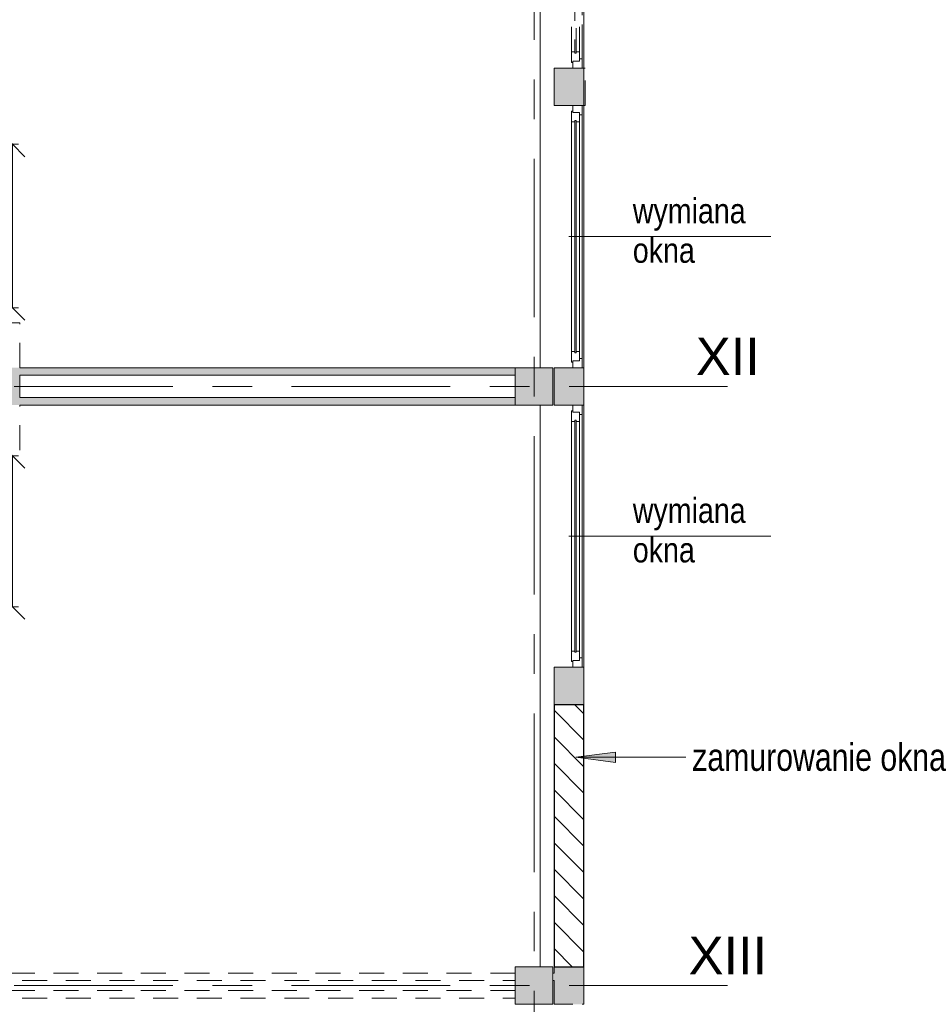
# Model space of a CAD drawing. Header units: centimetres. Extents: x -1403 to 22166, y -8842 to 3590.
# Tile 13 of 23: x 775 to 1504, y 873 to 1662. Entities that reach past the tile are written whole.
import ezdxf

# ---------------------------------------------------------------- set-up
doc = ezdxf.new("R2010")
doc.units = ezdxf.units.CM
doc.linetypes.add('Oś', pattern=[222.25, 127, -31.75, 31.75, -31.75])
doc.linetypes.add('Wyburzenia', pattern=[35, 20, -15])
for name, color, linetype, lineweight in [('A-ANNO-DIMS', 211, 'Continuous', 13), ('A-ANNO-DIMS-100', 211, 'Continuous', 13), ('A-DETL', 90, 'Continuous', 25), ('A-DETL-GENF', 92, 'Continuous', 9), ('A-GLAZ', 151, 'Wyburzenia', 9), ('A-GLAZ-IDEN', 152, 'Continuous', 13), ('A-WALL', 113, 'Continuous', 13), ('A-WALL-PATT', 111, 'Continuous', 13), ('G-ANNO-TEXT', 231, 'Continuous', 13), ('S-COLS', 52, 'Continuous', 13), ('S-GRID', 1, 'Continuous', 13), ('S-GRID-IDEN', 1, 'Continuous', 13)]:
    doc.layers.add(name, color=color, linetype=linetype, lineweight=lineweight)
doc.styles.add('Arial Narrow_1', font='ARIALN.TTF', dxfattribs={"height": 0.2})
doc.styles.add('Arial Narrow_2', font='ARIALN.TTF', dxfattribs={"height": 22})
doc.styles.add('Arial Narrow_3', font='ARIALN.TTF', dxfattribs={"height": 20})
doc.styles.add('Arial_1', font='arial.ttf', dxfattribs={"height": 30})
doc.dimstyles.new('Diagonal_1_100__0__wewnętrzne', dxfattribs={"dimscale": 30.48, "dimtxt": 20.468619, "dimasz": 0.656168, "dimexe": 0.164042, "dimexo": 0.0625, "dimgap": 0.032808, "dimtad": 1, "dimdec": 0, "dimdsep": 46, "dimtxsty": 'Arial Narrow_3', "dimblk1": 'OBLIQUE', "dimblk2": 'OBLIQUE', "dimsah": 1, "dimcen": 0.09, "dimazin": 0, "dimtfac": 1, "dimtdec": 4, "dimtix": 1, "dimtmove": 0, "dimatfit": 3, "dimfxl": 0.164042, "dimfxlon": 1, "dimtvp": 1, "dimtolj": 1, "dimtzin": 0, "dimarcsym": 2})

# ---------------------------------------------------------------- blocks, each defined once
blk = doc.blocks.new('M_Concrete-Square-Column - 300 x 300mm-1794509-5_piętro III __10_50 m_ - wyburzenia i zamurowania')
at = {"layer": 'S-COLS', "lineweight": 9}
blk.add_hatch(color=254, dxfattribs=at).paths.add_polyline_path([(-15, -15), (15, -15), (15, 15), (-15, 15), (-15, 7.14)], flags=0)
for p, q in [((15, 15), (-15, 15)), ((-15, 15), (-15, -15)), ((15, -15), (15, 15)), ((-15, -15), (15, -15))]:
    blk.add_line(p, q, dxfattribs=at)
blk = doc.blocks.new('Okno - automatyczna etykieta - 210x165 _nietypowy podział_-V4-5_piętro III __10_50 m_ - wyburzenia i zamurowania')
at = {"layer": 'A-GLAZ', "color": 1, "lineweight": 13}
for p, q in [((-97.5, 10.5), (-105, 10.5)), ((-105, 10.5), (-105, 3)), ((-105, 10.5), (105, 10.5)), ((-92, 8.5), (-99.5, 8.5)), ((-99.5, 8.5), (-99.5, 3)), ((-99.5, 3), (-99.5, 8.5)), ((-99.5, 8.5), (-97.5, 8.5)), ((-97.5, 8.5), (-97.5, 10.5)), ((97.5, 10.5), (-97.5, 10.5)), ((-92, 5.75), (-92, 8.5)), ((92, 8.5), (-92, 8.5)), ((99.5, 8.5), (92, 8.5)), ((92, 8.5), (92, 5.75)), ((105, 10.5), (97.5, 10.5)), ((97.5, 10.5), (97.5, 8.5)), ((97.5, 8.5), (99.5, 8.5)), ((99.5, 3), (99.5, 8.5)), ((99.5, 8.5), (99.5, 3)), ((105, 3), (105, 10.5)), ((-105, 3), (-99.5, 3)), ((-99.5, 3), (-100.5, 3)), ((-100.5, 3), (-100.5, 2)), ((-100.5, 2), (-92, 2)), ((93, 5.75), (-93, 5.75)), ((-93, 5.75), (-93, 4.75)), ((-93, 4.75), (-93, 5.75)), ((-93, 5.75), (-92, 5.75)), ((-93, 4.75), (93, 4.75)), ((-92, 4.75), (-93, 4.75)), ((-92, 2), (-92, 4.75)), ((92, 2), (-92, 2)), ((92, 5.75), (93, 5.75)), ((92, 4.75), (92, 2)), ((93, 4.75), (92, 4.75)), ((92, 2), (100.5, 2)), ((93, 4.75), (93, 5.75)), ((93, 5.75), (93, 4.75)), ((100.5, 3), (99.5, 3)), ((99.5, 3), (105, 3)), ((100.5, 2), (100.5, 3))]:
    blk.add_line(p, q, dxfattribs=at)
blk = doc.blocks.new('Okno - automatyczna etykieta - 210x165 _nietypowy podział_-2208582-5_piętro III __10_50 m_ - wyburzenia i zamurowania')
at = {"layer": 'A-GLAZ', "color": 7, "linetype": 'Continuous'}
for p, q in [((-97.5, 10.5), (-105, 10.5)), ((-105, 10.5), (-105, 3)), ((-105, 10.5), (105, 10.5)), ((-92, 8.5), (-99.5, 8.5)), ((-99.5, 8.5), (-99.5, 3)), ((-99.5, 3), (-99.5, 8.5)), ((-99.5, 8.5), (-97.5, 8.5)), ((-97.5, 8.5), (-97.5, 10.5)), ((97.5, 10.5), (-97.5, 10.5)), ((-92, 5.75), (-92, 8.5)), ((92, 8.5), (-92, 8.5)), ((99.5, 8.5), (92, 8.5)), ((92, 8.5), (92, 5.75)), ((105, 10.5), (97.5, 10.5)), ((97.5, 10.5), (97.5, 8.5)), ((97.5, 8.5), (99.5, 8.5)), ((99.5, 3), (99.5, 8.5)), ((99.5, 8.5), (99.5, 3)), ((105, 3), (105, 10.5)), ((-105, 3), (-99.5, 3)), ((-99.5, 3), (-100.5, 3)), ((-100.5, 3), (-100.5, 2)), ((-100.5, 2), (-92, 2)), ((93, 5.75), (-93, 5.75)), ((-93, 5.75), (-93, 4.75)), ((-93, 4.75), (-93, 5.75)), ((-93, 5.75), (-92, 5.75)), ((-93, 4.75), (93, 4.75)), ((-92, 4.75), (-93, 4.75)), ((-92, 2), (-92, 4.75)), ((92, 2), (-92, 2)), ((92, 5.75), (93, 5.75)), ((92, 4.75), (92, 2)), ((93, 4.75), (92, 4.75)), ((92, 2), (100.5, 2)), ((93, 4.75), (93, 5.75)), ((93, 5.75), (93, 4.75)), ((100.5, 3), (99.5, 3)), ((99.5, 3), (105, 3)), ((100.5, 2), (100.5, 3))]:
    blk.add_line(p, q, dxfattribs=at)
blk = doc.blocks.new('etykieta wymiana okna - etykieta okno 1S z hp góra-2316402-5_piętro III __10_50 m_ - wyburzenia i zamurowania')
at = {"layer": 'A-GLAZ-IDEN'}
blk.add_line((0, 0.0485), (0, 1.6477), dxfattribs=at)
at = {"layer": 'A-GLAZ-IDEN', "insert": (-0.3068, 0.5415), "char_height": 0.2, "width": 1.356, "attachment_point": 1, "rotation": 90, "line_spacing_factor": 0.949189, "style": 'Arial Narrow_1'}
blk.add_mtext('\\pxt6.35,12.7,19.05,25.4,31.75,38.1,44.45,50.8,57.15,63.5,69.85,76.2,82.55,88.9,95.25,101.6,107.95,114.3,120.65,127,133.35,139.7,146.05,152.4,158.75,165.1,171.45,177.8,184.15,190.5,196.85,203.2;{wymiana okna}', dxfattribs=at)
blk = doc.blocks.new('DIMBLOCK37-5_piętro III __10_50 m_ - wyburzenia i zamurowania')
at = {"layer": 'A-ANNO-DIMS-100'}
for p, q in [((769.5, 1312.83), (759.5, 1322.83)), ((764.5, 1312.83), (774.5, 1312.83)), ((769.5, 1312.83), (764.5, 1312.83)), ((769.5, 1191.83), (769.5, 1312.83)), ((769.5, 1312.83), (779.5, 1302.83)), ((769.5, 1191.83), (759.5, 1201.83)), ((764.5, 1191.83), (774.5, 1191.83)), ((769.5, 1191.83), (764.5, 1191.83)), ((769.5, 1191.83), (779.5, 1181.83))]:
    blk.add_line(p, q, dxfattribs=at)
at = {"layer": 'A-ANNO-DIMS-100', "color": 0, "insert": (742.65, 1233.32), "char_height": 20, "width": 45.6158, "attachment_point": 1, "rotation": 90, "line_spacing_factor": 0.974696, "style": 'Arial Narrow_3'}
blk.add_mtext('121', dxfattribs=at)
blk = doc.blocks.new('_Oblique')
at = {"color": 0, "linetype": 'ByBlock', "lineweight": -2}
blk.add_line((-0.5, -0.5), (0.5, 0.5), dxfattribs=at)
blk = doc.blocks.new('DIMBLOCK43-5_piętro III __10_50 m_ - wyburzenia i zamurowania')
at = {"layer": 'A-ANNO-DIMS-100'}
for p, q in [((769.5, 1562.33), (759.5, 1572.33)), ((764.5, 1562.33), (774.5, 1562.33)), ((769.5, 1562.33), (764.5, 1562.33)), ((769.5, 1431.33), (769.5, 1562.33)), ((769.5, 1562.33), (779.5, 1552.33)), ((769.5, 1431.33), (759.5, 1441.33)), ((764.5, 1431.33), (774.5, 1431.33)), ((769.5, 1431.33), (764.5, 1431.33)), ((769.5, 1431.33), (779.5, 1421.33))]:
    blk.add_line(p, q, dxfattribs=at)
at = {"layer": 'A-ANNO-DIMS-100', "color": 0, "insert": (742.65, 1477.82), "char_height": 20, "width": 45.6158, "attachment_point": 1, "rotation": 90, "line_spacing_factor": 0.974696, "style": 'Arial Narrow_3'}
blk.add_mtext('131', dxfattribs=at)

msp = doc.modelspace()

# ---------------------------------------------------------------- hatches: boundary and pattern name
at = {"layer": 'A-DETL-GENF', "lineweight": 25}
h = msp.add_hatch(dxfattribs=at)
h.set_pattern_fill('FP_1', color=3, style=0, pattern_type=2)
h.set_pattern_definition([(315, (0, 0), (10.6066, 10.6066), [])])
h.paths.add_polyline_path([(1223.88, 903.33), (1227.38, 903.33), (1227.38, 1113.33), (1203.38, 1113.33), (1203.38, 903.33), (1218.38, 903.33)], flags=0)
at = {"layer": 'A-WALL-PATT'}
h = msp.add_hatch(color=9, dxfattribs=at)
h.paths.add_polyline_path([(1227.38, 393.33), (1227.38, 423.33), (1203.38, 423.33), (1203.38, 393.33)], flags=0)
h.paths.add_polyline_path([(1203.38, 633.33), (1227.38, 633.33), (1227.38, 663.33), (1203.38, 663.33)], flags=0)
h.paths.add_polyline_path([(1215.71, 873.33), (1227.38, 873.33), (1227.38, 903.33), (1203.38, 903.33), (1203.38, 873.33)], flags=0)
h.paths.add_polyline_path([(1227.38, 1113.33), (1227.38, 1143.33), (1203.38, 1143.33), (1203.38, 1113.33), (1223.88, 1113.33)], flags=0)
h.paths.add_polyline_path([(1216.01, 1353.33), (1227.38, 1353.33), (1227.38, 1383.33), (1203.38, 1383.33), (1203.38, 1353.33)], flags=0)
h.paths.add_polyline_path([(1203.38, 1593.33), (1227.38, 1593.33), (1227.38, 1623.33), (1203.38, 1623.33), (1203.38, 1620.07)], flags=0)
h.paths.add_polyline_path([(1203.38, 1833.33), (1227.38, 1833.33), (1227.38, 1863.33), (1203.38, 1863.33), (1203.38, 1846.35)], flags=0)
h.paths.add_polyline_path([(1207.89, 2073.33), (1227.38, 2073.33), (1227.38, 2103.33), (1203.38, 2103.33), (1203.38, 2073.33)], flags=0)
h.paths.add_polyline_path([(1227.38, 2313.33), (1227.38, 2343.33), (1203.38, 2343.33), (1203.38, 2313.33), (1225.88, 2313.33)], flags=0)
h.paths.add_polyline_path([(1203.38, 2553.33), (1227.38, 2553.33), (1227.38, 2583.33), (1203.38, 2583.33)], flags=0)
h.paths.add_polyline_path([(1218.38, 2793.33), (1227.38, 2793.33), (1227.38, 2824.33), (1203.38, 2824.33), (1203.38, 2793.33)], flags=0)
for points in [[(775.38, 1353.33), (775.38, 1383.33), (763.38, 1383.33), (763.38, 1353.33)], [(775.38, 1377.33), (1172.38, 1377.33), (1172.38, 1383.33), (775.38, 1383.33)], [(1172.38, 1353.33), (1172.38, 1359.33), (775.38, 1359.33), (775.38, 1353.33), (1100.34, 1353.33)]]:
    msp.add_hatch(color=9, dxfattribs=at).paths.add_polyline_path(points, flags=0)
at = {"layer": 'G-ANNO-TEXT'}
msp.add_hatch(color=50, dxfattribs=at).paths.add_polyline_path([(1220.83, 1071.27), (1252.58, 1067.09), (1252.58, 1075.45)], flags=0)

# ---------------------------------------------------------------- linework, layer by layer
at = {"layer": 'A-DETL'}
for p, q in [((1227.38, 1113.33), (1203.38, 1113.33)), ((1203.38, 1113.33), (1203.38, 903.33)), ((1227.38, 903.33), (1227.38, 1113.33)), ((1203.38, 903.33), (1227.38, 903.33))]:
    msp.add_line(p, q, dxfattribs=at)
at = {"layer": 'A-GLAZ-IDEN'}
for p, q in [((1215.38, 1488.33), (1217.2, 1488.33)), ((1215.38, 1248.33), (1217.2, 1248.33))]:
    msp.add_line(p, q, dxfattribs=at)
at = {"layer": 'A-WALL', "lineweight": 9}
for p, q in [((1227.38, 1968.83), (1227.38, 1113.33)), ((1192.38, 1383.33), (1192.38, 1833.33)), ((1218.38, 1623.33), (1203.38, 1623.33)), ((1203.38, 1623.33), (1203.38, 1593.33)), ((1227.38, 1623.33), (1225.88, 1623.33)), ((1203.38, 1593.33), (1218.38, 1593.33)), ((1225.88, 1593.33), (1227.38, 1593.33)), ((1172.38, 1383.33), (775.38, 1383.33)), ((1218.38, 1383.33), (1203.38, 1383.33)), ((1203.38, 1383.33), (1203.38, 1353.33)), ((1227.38, 1383.33), (1225.88, 1383.33)), ((775.38, 1377.33), (1172.38, 1377.33)), ((775.38, 1359.33), (775.38, 1377.33)), ((1172.38, 1359.33), (775.38, 1359.33)), ((775.38, 1353.33), (1172.38, 1353.33)), ((1192.38, 903.33), (1192.38, 1353.33)), ((1203.38, 1353.33), (1218.38, 1353.33)), ((1225.88, 1353.33), (1227.38, 1353.33)), ((1218.38, 1143.33), (1203.38, 1143.33)), ((1203.38, 1143.33), (1203.38, 1113.33)), ((1227.38, 1143.33), (1225.88, 1143.33)), ((1203.38, 1113.33), (1227.38, 1113.33)), ((1227.38, 1113.33), (1227.38, 873.33)), ((1227.38, 903.33), (1203.38, 903.33)), ((1203.38, 903.33), (1203.38, 898.33)), ((1203.38, 892.33), (1203.38, 873.33)), ((1203.38, 873.33), (1218.38, 873.33)), ((1225.88, 873.33), (1227.38, 873.33))]:
    msp.add_line(p, q, dxfattribs=at)
at = {"layer": 'A-WALL', "color": 1, "linetype": 'Wyburzenia'}
for p, q in [((1227.38, 1623.33), (1227.38, 1593.33)), ((1228.38, 1623.33), (1227.38, 1623.33)), ((1228.38, 1593.33), (1228.38, 1623.33)), ((1227.38, 1593.33), (1228.38, 1593.33)), ((775.38, 1419.33), (763.38, 1419.33)), ((775.38, 1383.33), (775.38, 1419.33)), ((775.38, 1317.33), (775.38, 1353.33)), ((1172.38, 898.33), (602.38, 898.33)), ((602.38, 892.33), (1172.38, 892.33)), ((1203.38, 898.33), (1202.38, 898.33)), ((1202.38, 892.33), (1203.38, 892.33)), ((1172.38, 884.33), (602.38, 884.33)), ((602.38, 878.33), (1172.38, 878.33))]:
    msp.add_line(p, q, dxfattribs=at)
at = {"layer": 'G-ANNO-TEXT', "color": 50}
for p, q in [((1252.58, 1075.45), (1220.83, 1071.27)), ((1252.58, 1067.09), (1252.58, 1075.45)), ((1220.83, 1071.27), (1252.58, 1067.09)), ((1220.83, 1071.27), (1309.1, 1071.27))]:
    msp.add_line(p, q, dxfattribs=at)
at = {"layer": 'S-GRID', "linetype": 'Oś'}
for p, q in [((1187.38, 2884.27), (1187.38, 27.13)), ((1342.46, 1368.33), (-1368.76, 1368.33)), ((1342.46, 888.33), (-1368.76, 888.33))]:
    msp.add_line(p, q, dxfattribs=at)

# ---------------------------------------------------------------- block references
at = {"layer": 'A-GLAZ', "color": 1, "lineweight": 13, "rotation": 269.9999999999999}
msp.add_blockref('Okno - automatyczna etykieta - 210x165 _nietypowy podział_-V4-5_piętro III __10_50 m_ - wyburzenia i zamurowania', (1215.38, 1728.33), dxfattribs=at)
at = {"layer": 'A-GLAZ', "color": 7, "linetype": 'Continuous', "rotation": 269.9999999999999}
for p in [(1215.38, 1488.33), (1215.38, 1248.33)]:
    msp.add_blockref('Okno - automatyczna etykieta - 210x165 _nietypowy podział_-2208582-5_piętro III __10_50 m_ - wyburzenia i zamurowania', p, dxfattribs=at)
at = {"layer": 'A-GLAZ-IDEN', "xscale": 99.99999999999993, "yscale": 99.99999999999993, "zscale": 99.99999999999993, "rotation": 270.0000000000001}
for p in [(1212.36, 1488.33), (1212.36, 1248.33)]:
    msp.add_blockref('etykieta wymiana okna - etykieta okno 1S z hp góra-2316402-5_piętro III __10_50 m_ - wyburzenia i zamurowania', p, dxfattribs=at)
at = {"layer": 'S-COLS', "lineweight": 9}
for p in [(1187.38, 1368.33), (1187.38, 888.33)]:
    msp.add_blockref('M_Concrete-Square-Column - 300 x 300mm-1794509-5_piętro III __10_50 m_ - wyburzenia i zamurowania', p, dxfattribs=at)

# ---------------------------------------------------------------- texts
at = {"layer": 'G-ANNO-TEXT', "color": 7, "insert": (1314.1, 1082.37), "char_height": 22, "width": 258, "attachment_point": 1, "line_spacing_factor": 0.949189, "style": 'Arial Narrow_2'}
msp.add_mtext('\\pxt5.77273,11.54545,17.31818,23.09091,28.86364,34.63636,40.40909,46.18182,51.95455,57.72727,63.5,69.27273,75.04545,80.81818,86.59091,92.36364,98.13636,103.90909,109.68182,115.45455,121.22727,127,132.77273,138.54545,144.31818,150.09091,155.86364,161.63636,167.40909,173.18182,178.95455,184.72727;{zamurowanie okna }', dxfattribs=at)
at = {"layer": 'S-GRID-IDEN', "char_height": 30, "attachment_point": 5, "line_spacing_factor": 0.936439, "style": 'Arial_1'}
for s, insert, width in [('\\pxqc,t4.23333,8.46667,12.7,16.93333,21.16667,25.4,29.63333,33.86667,38.1,42.33333,46.56667,50.8,55.03333,59.26667,63.5,67.73333,71.96667,76.2,80.43333,84.66667,88.9,93.13333,97.36667,101.6,105.83333,110.06667,114.3,118.53333,122.76667,127,131.23333,135.46667;{XII}', (1342.59, 1392.39), 51.6), ('\\pxqc,t4.23333,8.46667,12.7,16.93333,21.16667,25.4,29.63333,33.86667,38.1,42.33333,46.56667,50.8,55.03333,59.26667,63.5,67.73333,71.96667,76.2,80.43333,84.66667,88.9,93.13333,97.36667,101.6,105.83333,110.06667,114.3,118.53333,122.76667,127,131.23333,135.46667;{XIII}', (1342.64, 912.39), 63.5)]:
    msp.add_mtext(s, dxfattribs=dict(at, insert=insert, width=width))

# ---------------------------------------------------------------- dimensions: what is measured, and where the dimension line sits
at = {"layer": 'A-ANNO-DIMS'}
for base, p1, p2, override, picture, middle in [((769.5, 1562.33), (764.5, 1431.33), (764.5, 1562.33), {"dimpost": '<>', "dimfxl": 131}, 'DIMBLOCK43-5_piętro III __10_50 m_ - wyburzenia i zamurowania', (758.29, 1496.83)), ((769.5, 1312.83), (764.5, 1191.83), (764.5, 1312.83), {"dimpost": '<>', "dimfxl": 121}, 'DIMBLOCK37-5_piętro III __10_50 m_ - wyburzenia i zamurowania', (758.46, 1252.33))]:
    dim = msp.add_linear_dim(base=base, p1=p1, p2=p2, angle=90, dimstyle='Diagonal_1_100__0__wewnętrzne', override=override, dxfattribs=at)
    dim.commit()
    dim.dimension.update_dxf_attribs({"geometry": picture, "text_midpoint": middle})

doc.saveas('drawing.dxf')
